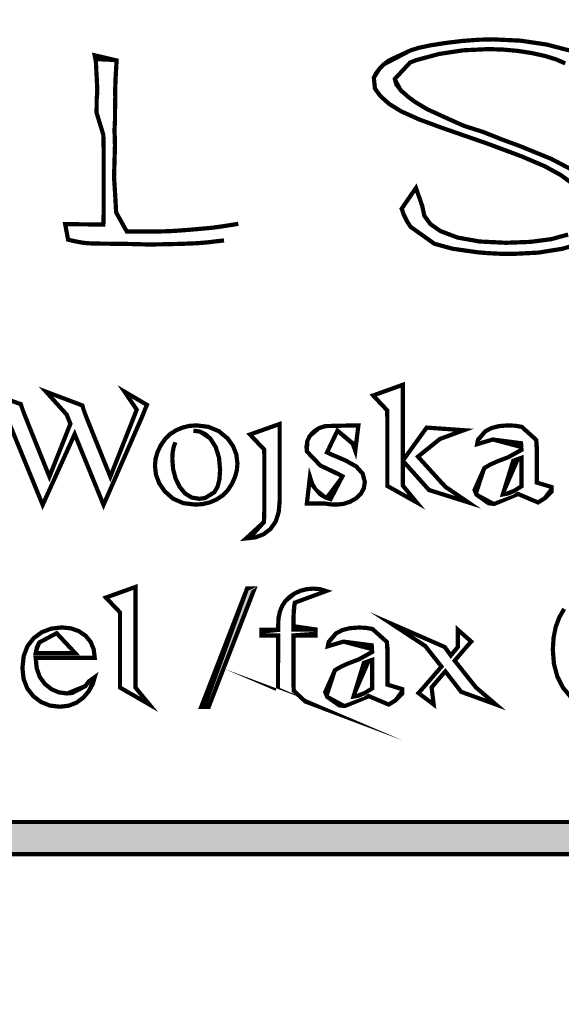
# Model space of a CAD drawing. Extents: x 8014 to 6635291, y -5609 to 5765892.
# Tile 125 of 158: x 6601917.553 to 6601918.303, y 5732624.72 to 5732626.082. Entities that reach past the tile are written whole.
import ezdxf

# ---------------------------------------------------------------- set-up
doc = ezdxf.new("R2010")
doc.units = 0
doc.layers.add('a_zieleń', color=80, linetype='CONTINUOUS')
doc.layers.add('OPIS', color=7, linetype='CONTINUOUS', lineweight=0)

msp = doc.modelspace()

# ---------------------------------------------------------------- hatches: boundary and pattern name
at = {"layer": 'a_zieleń', "transparency": 33554687}
h = msp.add_hatch(dxfattribs=at)
h.set_pattern_fill('ANSI31', color=256, scale=2, angle=0.5415578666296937)
h.set_pattern_definition([(45.5415578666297, (6600987.53512271, 5732094.771343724), (-0.1784396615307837, 0.1750979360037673), [])])
edge = h.paths.add_edge_path()
edge.add_line((6601184.522925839, 5731785.715408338), (6601184.766921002, 5731785.473322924))
edge.add_line((6601184.766921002, 5731785.473322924), (6601208.79, 5731802.27))
edge.add_line((6601208.79, 5731802.27), (6601211.05, 5731814.48))
edge.add_line((6601211.05, 5731814.48), (6601142.150843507, 5731813.822858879))
edge.add_arc((6601143.69840858, 5731819.101553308), 5.500870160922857, 253.6603434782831, 270.5475106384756)
edge.add_line((6601143.750973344, 5731813.6009343), (6601191.033618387, 5731814.053326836))
edge.add_arc((6601191.121506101, 5731812.113382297), 1.941934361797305, 359.83740764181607, 92.59396805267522, ccw=False)
edge.add_line((6601193.063432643, 5731812.107871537), (6601193.07399525, 5731811.003901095))
edge.add_line((6601193.07399525, 5731811.003901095), (6601197.383252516, 5731811.044963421))
edge.add_line((6601197.383252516, 5731811.044963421), (6601197.425292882, 5731806.620725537))
edge.add_line((6601197.425292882, 5731806.620725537), (6601199.73158594, 5731806.642472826))
edge.add_line((6601199.73158594, 5731806.642472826), (6601199.802988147, 5731799.171269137))
edge.add_line((6601199.802988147, 5731799.171269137), (6601197.516155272, 5731797.164784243))
edge.add_line((6601197.516155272, 5731797.164784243), (6601194.215775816, 5731797.133052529))
edge.add_line((6601194.215775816, 5731797.133052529), (6601194.250820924, 5731793.47024802))
edge.add_arc((6601191.537576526, 5731793.658273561), 2.719751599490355, 281.08944697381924, 356.0357887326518, ccw=False)
edge.add_line((6601192.060696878, 5731790.989304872), (6601185.152182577, 5731786.155675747))
edge.add_arc((71774552.68679601, -87417922.68084788), 113685689.9179969, 124.9790439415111, 124.9790443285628)
h.paths.add_polyline_path([(6601204.905956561, 5731809.178180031), (6601202.576515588, 5731808.578882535), (6601203.741236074, 5731808.878531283)], flags=16)

# ---------------------------------------------------------------- linework, layer by layer
at = {"layer": 'OPIS', "linetype": 'Continuous', "const_width": 0.005853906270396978}
for points in [[(6601918.319922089, 5732625.854032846), (6601918.30167156, 5732625.867512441), (6601918.279500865, 5732625.879663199), (6601918.247772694, 5732625.893177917), (6601918.200685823, 5732625.91077476), (6601918.138263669, 5732625.932440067), (6601918.105454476, 5732625.944518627), (6601918.080772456, 5732625.955664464), (6601918.064205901, 5732625.965873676), (6601918.051914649, 5732625.976931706), (6601918.044525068, 5732625.987162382), (6601918.04205667, 5732625.996571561), (6601918.043022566, 5732626.002019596), (6601918.045904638, 5732626.00795936), (6601918.050685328, 5732626.014386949), (6601918.056798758, 5732626.020570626), (6601918.063690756, 5732626.025909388), (6601918.071380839, 5732626.030405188), (6601918.074945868, 5732626.032069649), (6601918.080001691, 5732626.034237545), (6601918.086567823, 5732626.036879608), (6601918.088353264, 5732626.037611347), (6601918.090665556, 5732626.038592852), (6601918.093520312, 5732626.039814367), (6601918.105077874, 5732626.043484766), (6601918.121589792, 5732626.047002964), (6601918.143071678, 5732626.0503553), (6601918.166202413, 5732626.053071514), (6601918.187791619, 5732626.054691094), (6601918.207817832, 5732626.05522575), (6601918.245995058, 5732626.053424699), (6601918.282373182, 5732626.048019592), (6601918.316991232, 5732626.039008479)], [(6601918.307980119, 5732626.021991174), (6601918.294984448, 5732626.027579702), (6601918.279526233, 5732626.032335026), (6601918.261640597, 5732626.036272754), (6601918.242201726, 5732626.039236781), (6601918.222239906, 5732626.041057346), (6601918.201788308, 5732626.041750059), (6601918.166582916, 5732626.040058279), (6601918.133198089, 5732626.034969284), (6601918.101610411, 5732626.026471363), (6601918.093143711, 5732626.023117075), (6601918.085929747, 5732626.019232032), (6601918.080007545, 5732626.014855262), (6601918.07560931, 5732626.010189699), (6601918.072953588, 5732626.005401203), (6601918.072063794, 5732626.000505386), (6601918.074177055, 5732625.992809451), (6601918.080514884, 5732625.98440129), (6601918.091077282, 5732625.975282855), (6601918.099955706, 5732625.968714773), (6601918.106882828, 5732625.963926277), (6601918.111843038, 5732625.960872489), (6601918.117546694, 5732625.958113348), (6601918.126577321, 5732625.954109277), (6601918.13895443, 5732625.948856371), (6601918.140019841, 5732625.948386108), (6601918.142308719, 5732625.947217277), (6601918.145823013, 5732625.945322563), (6601918.153124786, 5732625.941695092), (6601918.158545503, 5732625.939094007), (6601918.16207736, 5732625.93750955), (6601918.167421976, 5732625.93566752), (6601918.178267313, 5732625.932151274), (6601918.194613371, 5732625.926970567), (6601918.202881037, 5732625.923635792), (6601918.209521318, 5732625.92096641), (6601918.214532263, 5732625.918964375), (6601918.220153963, 5732625.916753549), (6601918.230134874, 5732625.913049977), (6601918.244463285, 5732625.907818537), (6601918.288414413, 5732625.889911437), (6601918.323610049, 5732625.871409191)], [(6601918.335091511, 5732625.774484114), (6601918.304214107, 5732625.765474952), (6601918.270679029, 5732625.760069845), (6601918.234460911, 5732625.758266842), (6601918.217638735, 5732625.75853222), (6601918.201528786, 5732625.759316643), (6601918.18613106, 5732625.760602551), (6601918.152078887, 5732625.765439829), (6601918.126881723, 5732625.772349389), (6601918.110545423, 5732625.781360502), (6601918.108555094, 5732625.782888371), (6601918.106529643, 5732625.784390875), (6601918.104437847, 5732625.785830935), (6601918.098913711, 5732625.790211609), (6601918.093933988, 5732625.795751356), (6601918.089481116, 5732625.802448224), (6601918.084513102, 5732625.812323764), (6601918.081531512, 5732625.820868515), (6601918.080538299, 5732625.828076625), (6601918.080790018, 5732625.830880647), (6601918.081533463, 5732625.834098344), (6601918.082758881, 5732625.837747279), (6601918.08428675, 5732625.841167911), (6601918.085853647, 5732625.843804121), (6601918.087490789, 5732625.845622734), (6601918.090815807, 5732625.847800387), (6601918.095432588, 5732625.849119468), (6601918.101304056, 5732625.849562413), (6601918.109142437, 5732625.848937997), (6601918.113856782, 5732625.847051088), (6601918.115431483, 5732625.843886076), (6601918.115129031, 5732625.842219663), (6601918.114233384, 5732625.839616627), (6601918.1127582, 5732625.836080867), (6601918.111288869, 5732625.831803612), (6601918.110393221, 5732625.827899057), (6601918.110092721, 5732625.824334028), (6601918.112867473, 5732625.811121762), (6601918.121207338, 5732625.799646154), (6601918.135127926, 5732625.789903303), (6601918.159035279, 5732625.780894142), (6601918.18923168, 5732625.775487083), (6601918.225756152, 5732625.773686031), (6601918.25998004, 5732625.774952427), (6601918.28872467, 5732625.778755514), (6601918.311951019, 5732625.785093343)], [(6601917.506049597, 5732625.567607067), (6601917.570910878, 5732625.567607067), (6601917.570910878, 5732625.563405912), (6601917.567821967, 5732625.563405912), (6601917.563603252, 5732625.563109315), (6601917.56010847, 5732625.562213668), (6601917.557327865, 5732625.560709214), (6601917.555333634, 5732625.558769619), (6601917.554123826, 5732625.556582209), (6601917.553717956, 5732625.554156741), (6601917.554350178, 5732625.550382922), (6601917.556244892, 5732625.544314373), (6601917.559402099, 5732625.535964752), (6601917.593879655, 5732625.450068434), (6601917.622942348, 5732625.523095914), (6601917.617779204, 5732625.535964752), (6601917.613677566, 5732625.54625787), (6601917.611794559, 5732625.549879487), (6601917.609767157, 5732625.553192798), (6601917.607593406, 5732625.556199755), (6601917.60636994, 5732625.557550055), (6601917.604992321, 5732625.558755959), (6601917.603444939, 5732625.559825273), (6601917.601290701, 5732625.561044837), (6601917.599142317, 5732625.562018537), (6601917.597015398, 5732625.562752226), (6601917.595036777, 5732625.563109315), (6601917.592455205, 5732625.563329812), (6601917.589247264, 5732625.563405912), (6601917.589247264, 5732625.567607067), (6601917.657458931, 5732625.567607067), (6601917.657458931, 5732625.563405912), (6601917.652787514, 5732625.563405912), (6601917.648408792, 5732625.563109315), (6601917.644884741, 5732625.562213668), (6601917.642209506, 5732625.560709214), (6601917.640338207, 5732625.558689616), (6601917.639222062, 5732625.55625244), (6601917.638853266, 5732625.553387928), (6601917.639499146, 5732625.548581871), (6601917.641438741, 5732625.541875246), (6601917.644675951, 5732625.533268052), (6601917.678224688, 5732625.450068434), (6601917.71155683, 5732625.534390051), (6601917.714719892, 5732625.542782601), (6601917.716618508, 5732625.549247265), (6601917.71725073, 5732625.553809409), (6601917.717043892, 5732625.55550509), (6601917.716425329, 5732625.55712272), (6601917.715398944, 5732625.5586662), (6601917.714025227, 5732625.560024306), (6601917.712456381, 5732625.561081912), (6601917.710674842, 5732625.561823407), (6601917.707078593, 5732625.562715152), (6601917.702813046, 5732625.563236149), (6601917.69788991, 5732625.563405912), (6601917.69788991, 5732625.567607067), (6601917.750184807, 5732625.567607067), (6601917.750184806, 5732625.563405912), (6601917.74591926, 5732625.563173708), (6601917.74221764, 5732625.562469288), (6601917.739076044, 5732625.561284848), (6601917.736287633, 5732625.559423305), (6601917.733577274, 5732625.556753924), (6601917.73096253, 5732625.553272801), (6601917.728905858, 5732625.549405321), (6601917.726183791, 5732625.543112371), (6601917.722804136, 5732625.534390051), (6601917.673998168, 5732625.410995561), (6601917.668836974, 5732625.410995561), (6601917.628887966, 5732625.508876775), (6601917.589247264, 5732625.410995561), (6601917.584577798, 5732625.410995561), (6601917.532552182, 5732625.538122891)], [(6601918.316870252, 5732625.143569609), (6601918.304822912, 5732625.157948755), (6601918.297002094, 5732625.173465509), (6601918.29232092, 5732625.190960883), (6601918.290763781, 5732625.210434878), (6601918.2917648, 5732625.227081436), (6601918.294771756, 5732625.242112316), (6601918.29979831, 5732625.255521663), (6601918.306487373, 5732625.267057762)]]:
    msp.add_lwpolyline(points, dxfattribs=at)
for points in [[(6601917.859118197, 5732625.800112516), (6601917.864464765, 5732625.799376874), (6601917.867674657, 5732625.797158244), (6601917.868745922, 5732625.793437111), (6601917.86805516, 5732625.790613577), (6601917.865975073, 5732625.786830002), (6601917.862484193, 5732625.782098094), (6601917.861211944, 5732625.780650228), (6601917.860142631, 5732625.77964921), (6601917.859280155, 5732625.77909309), (6601917.858033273, 5732625.778804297), (6601917.855970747, 5732625.778620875), (6601917.853096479, 5732625.778556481), (6601917.848341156, 5732625.777937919), (6601917.844161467, 5732625.777557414), (6601917.840574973, 5732625.777426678), (6601917.835636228, 5732625.776979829), (6601917.826476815, 5732625.775930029), (6601917.813094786, 5732625.774292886), (6601917.798477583, 5732625.773106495), (6601917.776466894, 5732625.772203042), (6601917.747049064, 5732625.771549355), (6601917.731624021, 5732625.771350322), (6601917.692305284, 5732625.772347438), (6601917.670694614, 5732625.772437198), (6601917.655173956, 5732625.772706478), (6601917.645727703, 5732625.773155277), (6601917.638576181, 5732625.774045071), (6601917.62992801, 5732625.7756627), (6601917.619769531, 5732625.778017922), (6601917.60984716, 5732625.781428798), (6601917.603893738, 5732625.785651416), (6601917.601907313, 5732625.790701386), (6601917.602598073, 5732625.792832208), (6601917.604678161, 5732625.7950684), (6601917.608169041, 5732625.79737679), (6601917.610510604, 5732625.798151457), (6601917.615720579, 5732625.799517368), (6601917.623818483, 5732625.801449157), (6601917.62814452, 5732625.801404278), (6601917.631196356, 5732625.801269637), (6601917.632975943, 5732625.80104914), (6601917.634613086, 5732625.800512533), (6601917.637077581, 5732625.799425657), (6601917.64038894, 5732625.797776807), (6601917.642582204, 5732625.796890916), (6601917.646436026, 5732625.795839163), (6601917.651989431, 5732625.79463521), (6601917.657689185, 5732625.793526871), (6601917.661944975, 5732625.792859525), (6601917.664741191, 5732625.792637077), (6601917.666446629, 5732625.792951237), (6601917.667611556, 5732625.793903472), (6601917.668251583, 5732625.79550354), (6601917.668587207, 5732625.798931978), (6601917.668836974, 5732625.805470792), (6601917.669012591, 5732625.815123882), (6601917.669012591, 5732625.888258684), (6601917.669012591, 5732625.902349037), (6601917.668559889, 5732625.923036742), (6601917.668329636, 5732625.932047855), (6601917.668355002, 5732625.936188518), (6601917.668431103, 5732625.93917401), (6601917.668559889, 5732625.941051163), (6601917.668688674, 5732625.941991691), (6601917.668764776, 5732625.942694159), (6601917.668790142, 5732625.943187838), (6601917.668335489, 5732625.944772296), (6601917.666979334, 5732625.946073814), (6601917.664741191, 5732625.947119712), (6601917.661252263, 5732625.949566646), (6601917.659176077, 5732625.953802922), (6601917.658489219, 5732625.959803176), (6601917.658588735, 5732625.963249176), (6601917.658889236, 5732625.967567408), (6601917.659394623, 5732625.972748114), (6601917.659905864, 5732625.979064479), (6601917.660208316, 5732625.985585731), (6601917.660309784, 5732625.992300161), (6601917.660286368, 5732625.995767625), (6601917.660212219, 5732625.999488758), (6601917.660085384, 5732626.00344795), (6601917.659831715, 5732626.008691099), (6601917.659681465, 5732626.012279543), (6601917.659632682, 5732626.01419377), (6601917.659203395, 5732626.019038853), (6601917.658227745, 5732626.024510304), (6601917.65672134, 5732626.030604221), (6601917.656594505, 5732626.031382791), (6601917.656522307, 5732626.032233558), (6601917.656498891, 5732626.033138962), (6601917.657566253, 5732626.040639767), (6601917.660772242, 5732626.045127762), (6601917.666116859, 5732626.04662246), (6601917.667469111, 5732626.046446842), (6601917.669398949, 5732626.045929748), (6601917.671923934, 5732626.045084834), (6601917.676300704, 5732626.044353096), (6601917.680136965, 5732626.042969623), (6601917.683448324, 5732626.040951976), (6601917.68599087, 5732626.038456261), (6601917.687516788, 5732626.035654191), (6601917.688026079, 5732626.032539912), (6601917.687899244, 5732626.031203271), (6601917.687516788, 5732626.029052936), (6601917.686882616, 5732626.026071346), (6601917.685512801, 5732626.001467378), (6601917.684921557, 5732625.984666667), (6601917.685130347, 5732625.975682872), (6601917.684669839, 5732625.954126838), (6601917.684669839, 5732625.943187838), (6601917.683984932, 5732625.928705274), (6601917.684439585, 5732625.919165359), (6601917.684439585, 5732625.912688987), (6601917.684669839, 5732625.908216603), (6601917.683372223, 5732625.864443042), (6601917.684718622, 5732625.843735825), (6601917.685538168, 5732625.829120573), (6601917.685813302, 5732625.820601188), (6601917.686275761, 5732625.815722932), (6601917.686277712, 5732625.809254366), (6601917.686295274, 5732625.80518395), (6601917.686344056, 5732625.803515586), (6601917.686632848, 5732625.802559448), (6601917.68733922, 5732625.800641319), (6601917.688488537, 5732625.797776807), (6601917.689380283, 5732625.794547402), (6601917.690830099, 5732625.792194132), (6601917.692843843, 5732625.790701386), (6601917.696024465, 5732625.789860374), (6601917.700984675, 5732625.789347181), (6601917.707724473, 5732625.789173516), (6601917.730505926, 5732625.789237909), (6601917.747854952, 5732625.789433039), (6601917.759794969, 5732625.789764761), (6601917.77127448, 5732625.79043796), (6601917.787232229, 5732625.791655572), (6601917.807670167, 5732625.793437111), (6601917.819272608, 5732625.794527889), (6601917.831948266, 5732625.796215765), (6601917.845691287, 5732625.798506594), (6601917.850953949, 5732625.799398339), (6601917.855438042, 5732625.799932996)], [(6601917.901578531, 5732625.575158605), (6601917.905096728, 5732625.574785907), (6601917.908240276, 5732625.573660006), (6601917.911020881, 5732625.571771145), (6601917.913180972, 5732625.569341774), (6601917.91446688, 5732625.56659434), (6601917.914892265, 5732625.56352104), (6601917.91446688, 5732625.560516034), (6601917.913180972, 5732625.557809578), (6601917.911020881, 5732625.555391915), (6601917.908240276, 5732625.553518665), (6601917.905096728, 5732625.552381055), (6601917.901578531, 5732625.551996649), (6601917.898142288, 5732625.552381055), (6601917.895045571, 5732625.553518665), (6601917.892284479, 5732625.555391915), (6601917.890138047, 5732625.557809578), (6601917.888836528, 5732625.560516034), (6601917.888395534, 5732625.56352104), (6601917.888836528, 5732625.56659434), (6601917.890138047, 5732625.569341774), (6601917.892284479, 5732625.571771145), (6601917.895045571, 5732625.573660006), (6601917.898142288, 5732625.574785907)], [(6601918.083049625, 5732625.575043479), (6601918.083049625, 5732625.472071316), (6601918.11316407, 5732625.496123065), (6601918.118664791, 5732625.500618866), (6601918.122368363, 5732625.503854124), (6601918.124272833, 5732625.505834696), (6601918.124856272, 5732625.506745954), (6601918.125189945, 5732625.50763965), (6601918.125295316, 5732625.508531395), (6601918.125057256, 5732625.509987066), (6601918.124348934, 5732625.511288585), (6601918.12317425, 5732625.512463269), (6601918.121453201, 5732625.513386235), (6601918.119105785, 5732625.514000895), (6601918.116122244, 5732625.51430725), (6601918.116122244, 5732625.51793472), (6601918.167525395, 5732625.51793472), (6601918.167525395, 5732625.51430725), (6601918.160873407, 5732625.513895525), (6601918.155013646, 5732625.512962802), (6601918.149940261, 5732625.511495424), (6601918.145075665, 5732625.509309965), (6601918.139914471, 5732625.506217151), (6601918.134460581, 5732625.502209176), (6601918.104129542, 5732625.477739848), (6601918.134460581, 5732625.444214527), (6601918.141998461, 5732625.43606589), (6601918.147686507, 5732625.430186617), (6601918.151522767, 5732625.426561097), (6601918.155491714, 5732625.423456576), (6601918.159107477, 5732625.421165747), (6601918.162370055, 5732625.419700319), (6601918.165060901, 5732625.419060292), (6601918.168811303, 5732625.418675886), (6601918.17361736, 5732625.418549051), (6601918.17361736, 5732625.414500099), (6601918.116122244, 5732625.414500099), (6601918.116122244, 5732625.418549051), (6601918.119060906, 5732625.418750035), (6601918.121277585, 5732625.419191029), (6601918.122782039, 5732625.419854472), (6601918.123765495, 5732625.420759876), (6601918.124348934, 5732625.421870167), (6601918.124542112, 5732625.423210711), (6601918.123970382, 5732625.425288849), (6601918.122251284, 5732625.428065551), (6601918.119378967, 5732625.431531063), (6601918.083049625, 5732625.472071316), (6601918.083049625, 5732625.437777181), (6601918.083238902, 5732625.431831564), (6601918.08379112, 5732625.427417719), (6601918.084686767, 5732625.424555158), (6601918.085906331, 5732625.422642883), (6601918.087436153, 5732625.42114038), (6601918.089264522, 5732625.420045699), (6601918.092031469, 5732625.419265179), (6601918.096341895, 5732625.418765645), (6601918.102186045, 5732625.418549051), (6601918.102186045, 5732625.414500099), (6601918.042003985, 5732625.414500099), (6601918.042003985, 5732625.418549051), (6601918.047530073, 5732625.418763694), (6601918.052041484, 5732625.419409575), (6601918.055540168, 5732625.420476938), (6601918.057214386, 5732625.421464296), (6601918.05859981, 5732625.422744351), (6601918.059680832, 5732625.424324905), (6601918.060754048, 5732625.427406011), (6601918.061405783, 5732625.431702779), (6601918.061624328, 5732625.437201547), (6601918.061624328, 5732625.53134797), (6601918.06152286, 5732625.541777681), (6601918.061228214, 5732625.549098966), (6601918.060748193, 5732625.553311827), (6601918.060000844, 5732625.555700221), (6601918.058997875, 5732625.557550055), (6601918.057752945, 5732625.558857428), (6601918.056230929, 5732625.559694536), (6601918.054422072, 5732625.560196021), (6601918.052328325, 5732625.560363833), (6601918.05022287, 5732625.560155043), (6601918.047522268, 5732625.559518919), (6601918.044216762, 5732625.558433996), (6601918.042003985, 5732625.562406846), (6601918.077150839, 5732625.575043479)], [(6601917.797222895, 5732625.5209768), (6601917.813947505, 5732625.518988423), (6601917.828328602, 5732625.513036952), (6601917.840381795, 5732625.503137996), (6601917.848058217, 5732625.492460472), (6601917.852657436, 5732625.480793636), (6601917.854187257, 5732625.468145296), (6601917.853336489, 5732625.45882978), (6601917.85079004, 5732625.449455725), (6601917.846557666, 5732625.440013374), (6601917.840842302, 5732625.431304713), (6601917.833842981, 5732625.424147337), (6601917.825571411, 5732625.418549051), (6601917.816326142, 5732625.414539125), (6601917.806405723, 5732625.412139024), (6601917.795810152, 5732625.411342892), (6601917.779183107, 5732625.413409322), (6601917.765018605, 5732625.41961251), (6601917.753302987, 5732625.429956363), (6601917.745915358, 5732625.440858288), (6601917.741472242, 5732625.452601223), (6601917.739989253, 5732625.465171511), (6601917.740886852, 5732625.474658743), (6601917.743575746, 5732625.484079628), (6601917.748055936, 5732625.493457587), (6601917.754007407, 5732625.502012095), (6601917.761098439, 5732625.508939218), (6601917.769313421, 5732625.514231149), (6601917.778260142, 5732625.517983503), (6601917.78756395, 5732625.520229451)], [(6601917.793205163, 5732625.513616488), (6601917.788650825, 5732625.513230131), (6601917.784069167, 5732625.512055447), (6601917.779454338, 5732625.510074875), (6601917.775149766, 5732625.50709914), (6601917.77142473, 5732625.502944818), (6601917.768298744, 5732625.49758264), (6601917.765916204, 5732625.491084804), (6601917.764491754, 5732625.483455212), (6601917.764019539, 5732625.474697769), (6601917.765163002, 5732625.460320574), (6601917.768589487, 5732625.447334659), (6601917.774291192, 5732625.435734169), (6601917.781860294, 5732625.426639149), (6601917.790887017, 5732625.421177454), (6601917.801363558, 5732625.419354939), (6601917.809215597, 5732625.420355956), (6601917.816107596, 5732625.423362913), (6601917.822043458, 5732625.428373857), (6601917.826558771, 5732625.435851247), (6601917.829259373, 5732625.446199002), (6601917.830156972, 5732625.459432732), (6601917.828654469, 5732625.476506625), (6601917.824133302, 5732625.490956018), (6601917.816581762, 5732625.502784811), (6601917.809921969, 5732625.508812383), (6601917.802128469, 5732625.512418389)], [(6601917.912687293, 5732625.5209768), (6601917.912687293, 5732625.416888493), (6601917.911251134, 5732625.400718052), (6601917.90694266, 5732625.387576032), (6601917.899765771, 5732625.377462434), (6601917.89030781, 5732625.370308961), (6601917.879111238, 5732625.36602195), (6601917.86617996, 5732625.364595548), (6601917.859036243, 5732625.365007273), (6601917.853227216, 5732625.366248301), (6601917.848762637, 5732625.368328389), (6601917.845601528, 5732625.37083191), (6601917.84370291, 5732625.373397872), (6601917.843070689, 5732625.37600286), (6601917.843423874, 5732625.378506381), (6601917.844483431, 5732625.380769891), (6601917.846251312, 5732625.382787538), (6601917.84848165, 5732625.384352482), (6601917.850948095, 5732625.385287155), (6601917.853648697, 5732625.385599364), (6601917.855916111, 5732625.385433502), (6601917.858210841, 5732625.384941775), (6601917.860532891, 5732625.384131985), (6601917.862441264, 5732625.383142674), (6601917.86525114, 5732625.381244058), (6601917.86895276, 5732625.37843028), (6601917.872923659, 5732625.375704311), (6601917.876439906, 5732625.374076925), (6601917.879491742, 5732625.373538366), (6601917.881550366, 5732625.373768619), (6601917.883575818, 5732625.374461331), (6601917.885577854, 5732625.375620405), (6601917.88738671, 5732625.377314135), (6601917.888854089, 5732625.379634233), (6601917.889985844, 5732625.382586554), (6601917.890760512, 5732625.387138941), (6601917.891232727, 5732625.394241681), (6601917.891392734, 5732625.403906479), (6601917.891392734, 5732625.477509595), (6601917.891261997, 5732625.487517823), (6601917.890867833, 5732625.494811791), (6601917.890210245, 5732625.49939735), (6601917.889503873, 5732625.501633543), (6601917.888553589, 5732625.50333898), (6601917.887382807, 5732625.50452147), (6601917.885942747, 5732625.505321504), (6601917.884182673, 5732625.505793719), (6601917.88209673, 5732625.505949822), (6601917.879507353, 5732625.505758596), (6601917.876584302, 5732625.505190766), (6601917.873323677, 5732625.50425219), (6601917.871510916, 5732625.508338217), (6601917.907133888, 5732625.5209768)], [(6601918.021591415, 5732625.5209768), (6601918.021591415, 5732625.485751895), (6601918.017320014, 5732625.485751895), (6601918.01374718, 5732625.495633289), (6601918.009555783, 5732625.503159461), (6601918.004751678, 5732625.508338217), (6601917.99913583, 5732625.511647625), (6601917.992612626, 5732625.513641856), (6601917.985178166, 5732625.51430725), (6601917.979533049, 5732625.513844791), (6601917.974666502, 5732625.51244961), (6601917.970574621, 5732625.510113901), (6601917.967491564, 5732625.507231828), (6601917.965637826, 5732625.504148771), (6601917.965019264, 5732625.500864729), (6601917.96547782, 5732625.496854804), (6601917.966847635, 5732625.493240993), (6601917.969128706, 5732625.490031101), (6601917.97273081, 5732625.486885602), (6601917.978165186, 5732625.483609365), (6601917.98543964, 5732625.480206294), (6601918.004267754, 5732625.472186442), (6601918.018847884, 5732625.463953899), (6601918.027589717, 5732625.454127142), (6601918.030503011, 5732625.442708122), (6601918.029146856, 5732625.433919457), (6601918.025078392, 5732625.426346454), (6601918.01828786, 5732625.419969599), (6601918.009840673, 5732625.415183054), (6601918.000735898, 5732625.412302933), (6601917.990993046, 5732625.411342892), (6601917.983392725, 5732625.41171559), (6601917.975125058, 5732625.412841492), (6601917.966172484, 5732625.414730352), (6601917.96351481, 5732625.415345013), (6601917.961188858, 5732625.415723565), (6601917.959204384, 5732625.415852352), (6601917.957366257, 5732625.415528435), (6601917.955813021, 5732625.414552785), (6601917.954532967, 5732625.412917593), (6601917.950300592, 5732625.412917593), (6601917.950300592, 5732625.44983818), (6601917.954532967, 5732625.44983818), (6601917.957688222, 5732625.440179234), (6601917.962306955, 5732625.432239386), (6601917.968377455, 5732625.426022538), (6601917.975445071, 5732625.421563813), (6601917.983061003, 5732625.41889248), (6601917.991215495, 5732625.418002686), (6601917.99679817, 5732625.418506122), (6601918.001649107, 5732625.420020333), (6601918.005766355, 5732625.422551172), (6601918.008884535, 5732625.42583131), (6601918.010748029, 5732625.42950171), (6601918.011366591, 5732625.433574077), (6601918.01067388, 5732625.438495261), (6601918.008587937, 5732625.442860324), (6601918.005097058, 5732625.446680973), (6601917.999565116, 5732625.450532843), (6601917.991233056, 5732625.455013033), (6601917.980106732, 5732625.460125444), (6601917.969064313, 5732625.465354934), (6601917.960896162, 5732625.470240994), (6601917.955592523, 5732625.474773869), (6601917.952359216, 5732625.47945114), (6601917.95041767, 5732625.484864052), (6601917.949769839, 5732625.491030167), (6601917.950884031, 5732625.499085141), (6601917.95422271, 5732625.506205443), (6601917.959772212, 5732625.512379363), (6601917.967091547, 5732625.517144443), (6601917.975724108, 5732625.52001676), (6601917.985662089, 5732625.5209768), (6601917.990657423, 5732625.520682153), (6601917.996300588, 5732625.51980797), (6601918.002585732, 5732625.518356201), (6601918.006501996, 5732625.517421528), (6601918.009423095, 5732625.516851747), (6601918.011366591, 5732625.516658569), (6601918.012662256, 5732625.516748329), (6601918.013745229, 5732625.51701956), (6601918.01463112, 5732625.517472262), (6601918.015433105, 5732625.518217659), (6601918.016334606, 5732625.519380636), (6601918.017320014, 5732625.5209768)], [(6601918.247382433, 5732625.429409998), (6601918.236753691, 5732625.422361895), (6601918.2291241, 5732625.417620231), (6601918.224489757, 5732625.41519086), (6601918.219765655, 5732625.413612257), (6601918.21482886, 5732625.412660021), (6601918.209685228, 5732625.412340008), (6601918.201965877, 5732625.413161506), (6601918.195216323, 5732625.415618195), (6601918.18944242, 5732625.419700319), (6601918.185032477, 5732625.425109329), (6601918.182388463, 5732625.431544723), (6601918.181506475, 5732625.439006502), (6601918.181935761, 5732625.443828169), (6601918.183225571, 5732625.44819128), (6601918.185385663, 5732625.452111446), (6601918.189781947, 5732625.457108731), (6601918.19591489, 5732625.461924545), (6601918.203776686, 5732625.46656279), (6601918.214442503, 5732625.471394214), (6601918.228979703, 5732625.476875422), (6601918.247382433, 5732625.483018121), (6601918.247382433, 5732625.487104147), (6601918.246761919, 5732625.496324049), (6601918.244896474, 5732625.503405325), (6601918.241782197, 5732625.508338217), (6601918.237458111, 5732625.51152079), (6601918.232004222, 5732625.513436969), (6601918.225426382, 5732625.514076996), (6601918.220370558, 5732625.513653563), (6601918.216060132, 5732625.512373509), (6601918.21250486, 5732625.510229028), (6601918.209784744, 5732625.507551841), (6601918.208153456, 5732625.504622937), (6601918.207610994, 5732625.501440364), (6601918.207872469, 5732625.494887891), (6601918.207534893, 5732625.491687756), (6601918.206520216, 5732625.489018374), (6601918.204830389, 5732625.486873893), (6601918.202594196, 5732625.485303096), (6601918.199948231, 5732625.48436647), (6601918.196894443, 5732625.484054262), (6601918.193877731, 5732625.484378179), (6601918.191264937, 5732625.485353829), (6601918.189042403, 5732625.48698902), (6601918.187356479, 5732625.489188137), (6601918.18633985, 5732625.491855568), (6601918.186000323, 5732625.495003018), (6601918.187266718, 5732625.501297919), (6601918.191062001, 5732625.507243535), (6601918.197378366, 5732625.512847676), (6601918.205975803, 5732625.517353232), (6601918.21661235, 5732625.520067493), (6601918.229297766, 5732625.5209768), (6601918.239161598, 5732625.520461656), (6601918.247772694, 5732625.518920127), (6601918.25514081, 5732625.516352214), (6601918.259769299, 5732625.513565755), (6601918.263513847, 5732625.509907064), (6601918.266380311, 5732625.505374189), (6601918.267666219, 5732625.501013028), (6601918.268427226, 5732625.494400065), (6601918.268676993, 5732625.485521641), (6601918.268676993, 5732625.450413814), (6601918.268749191, 5732625.44182028), (6601918.268969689, 5732625.435771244), (6601918.269338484, 5732625.432268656), (6601918.269863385, 5732625.430305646), (6601918.270565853, 5732625.428820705), (6601918.271449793, 5732625.427835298), (6601918.27250935, 5732625.427189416), (6601918.273658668, 5732625.42680501), (6601918.27489189, 5732625.426676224), (6601918.27621097, 5732625.426765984), (6601918.277420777, 5732625.427037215), (6601918.27850375, 5732625.427489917), (6601918.280872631, 5732625.42905291), (6601918.284353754, 5732625.431806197), (6601918.288951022, 5732625.435734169), (6601918.288951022, 5732625.429409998), (6601918.27947745, 5732625.419998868), (6601918.270261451, 5732625.414343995), (6601918.261310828, 5732625.412455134), (6601918.257400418, 5732625.41288247), (6601918.254048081, 5732625.414166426), (6601918.251253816, 5732625.416312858), (6601918.249152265, 5732625.419470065), (6601918.247864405, 5732625.423840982)], [(6601918.247382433, 5732625.436731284), (6601918.247382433, 5732625.476157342), (6601918.23591268, 5732625.472059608), (6601918.227525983, 5732625.468861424), (6601918.222206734, 5732625.46656279), (6601918.216028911, 5732625.463198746), (6601918.211166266, 5732625.45972933), (6601918.207610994, 5732625.456160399), (6601918.205152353, 5732625.452429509), (6601918.203686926, 5732625.448478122), (6601918.203201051, 5732625.444290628), (6601918.203817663, 5732625.439189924), (6601918.205669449, 5732625.434690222), (6601918.208756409, 5732625.430801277), (6601918.212649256, 5732625.427835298), (6601918.216912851, 5732625.426045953), (6601918.221539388, 5732625.425446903), (6601918.228790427, 5732625.426703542), (6601918.237401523, 5732625.430467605)], [(6601917.713078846, 5732625.295332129), (6601917.713078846, 5732625.158141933), (6601917.713268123, 5732625.152395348), (6601917.713820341, 5732625.148106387), (6601917.714715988, 5732625.145265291), (6601917.715978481, 5732625.14334521), (6601917.717642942, 5732625.141747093), (6601917.719701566, 5732625.140488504), (6601917.722581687, 5732625.139581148), (6601917.726747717, 5732625.139025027), (6601917.732215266, 5732625.138835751), (6601917.732215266, 5732625.134786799), (6601917.674244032, 5732625.134786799), (6601917.674244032, 5732625.138835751), (6601917.679091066, 5732625.139001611), (6601917.682780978, 5732625.139501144), (6601917.685307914, 5732625.14033435), (6601917.687157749, 5732625.141516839), (6601917.688722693, 5732625.143134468), (6601917.689985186, 5732625.145189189), (6601917.690906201, 5732625.148118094), (6601917.691464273, 5732625.152436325), (6601917.69165355, 5732625.158141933), (6601917.69165355, 5732625.252095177), (6601917.691552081, 5732625.262269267), (6601917.691257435, 5732625.269438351), (6601917.690777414, 5732625.273598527), (6601917.690041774, 5732625.275984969), (6601917.689070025, 5732625.277813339), (6601917.687866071, 5732625.279068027), (6601917.686392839, 5732625.279895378), (6601917.684693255, 5732625.280379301), (6601917.682749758, 5732625.280535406), (6601917.680306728, 5732625.280340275), (6601917.677475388, 5732625.279743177), (6601917.674244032, 5732625.278722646), (6601917.672039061, 5732625.282693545), (6601917.707308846, 5732625.295332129)], [(6601917.877932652, 5732625.295332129), (6601917.814491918, 5732625.131629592), (6601917.804175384, 5732625.131629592), (6601917.867584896, 5732625.295332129)], [(6601917.931771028, 5732625.230086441), (6601917.931771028, 5732625.162112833), (6601917.93217885, 5732625.153655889), (6601917.933392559, 5732625.147558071), (6601917.935388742, 5732625.143805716), (6601917.938947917, 5732625.141042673), (6601917.943199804, 5732625.139386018), (6601917.948171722, 5732625.138835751), (6601917.958927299, 5732625.138835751), (6601917.958927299, 5732625.134786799), (6601917.888251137, 5732625.134786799), (6601917.888251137, 5732625.138835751), (6601917.893543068, 5732625.138835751), (6601917.896893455, 5732625.139091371), (6601917.900044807, 5732625.139850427), (6601917.902985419, 5732625.141109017), (6601917.905522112, 5732625.142787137), (6601917.907483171, 5732625.144820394), (6601917.908847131, 5732625.147195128), (6601917.909756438, 5732625.150572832), (6601917.910296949, 5732625.155544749), (6601917.910474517, 5732625.162112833), (6601917.910474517, 5732625.230086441), (6601917.887458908, 5732625.230086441), (6601917.887458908, 5732625.238221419), (6601917.910474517, 5732625.238221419), (6601917.910474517, 5732625.24496707), (6601917.911106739, 5732625.254764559), (6601917.913003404, 5732625.263502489), (6601917.916160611, 5732625.271171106), (6601917.920617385, 5732625.277875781), (6601917.926406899, 5732625.283653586), (6601917.933536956, 5732625.288510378), (6601917.941654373, 5732625.29217102), (6601917.950405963, 5732625.294368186), (6601917.959819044, 5732625.295101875), (6601917.968617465, 5732625.294253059), (6601917.976939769, 5732625.291698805), (6601917.984770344, 5732625.287435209), (6601917.988918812, 5732625.283901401), (6601917.991398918, 5732625.280096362), (6601917.992222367, 5732625.276025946), (6601917.991851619, 5732625.273803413), (6601917.990735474, 5732625.271682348), (6601917.988866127, 5732625.269664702), (6601917.986573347, 5732625.267996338), (6601917.984171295, 5732625.26699532), (6601917.981644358, 5732625.266661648), (6601917.97962476, 5732625.266866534), (6601917.977538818, 5732625.267483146), (6601917.975374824, 5732625.268513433), (6601917.973013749, 5732625.270228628), (6601917.970324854, 5732625.272905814), (6601917.967308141, 5732625.27652548), (6601917.964211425, 5732625.280191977), (6601917.961280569, 5732625.282958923), (6601917.958535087, 5732625.284853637), (6601917.955756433, 5732625.286034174), (6601917.952790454, 5732625.286740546), (6601917.949631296, 5732625.286972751), (6601917.945865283, 5732625.286664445), (6601917.942501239, 5732625.285735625), (6601917.939529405, 5732625.284192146), (6601917.937045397, 5732625.282028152), (6601917.935062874, 5732625.279167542), (6601917.933583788, 5732625.27564154), (6601917.932580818, 5732625.269717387), (6601917.931973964, 5732625.25972672), (6601917.931771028, 5732625.245657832), (6601917.931771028, 5732625.238221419), (6601917.962277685, 5732625.238221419), (6601917.962277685, 5732625.230086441)], [(6601917.574905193, 5732625.199257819), (6601917.5762633, 5732625.184997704), (6601917.58051909, 5732625.172956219), (6601917.587695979, 5732625.1631119), (6601917.596804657, 5732625.155853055), (6601917.606920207, 5732625.151495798), (6601917.618025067, 5732625.15004403), (6601917.625449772, 5732625.150662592), (6601917.632197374, 5732625.152524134), (6601917.638267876, 5732625.155636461), (6601917.643678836, 5732625.160229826), (6601917.648463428, 5732625.166608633), (6601917.652635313, 5732625.174751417), (6601917.656653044, 5732625.172515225), (6601917.653698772, 5732625.16249919), (6601917.648453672, 5732625.153105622), (6601917.640911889, 5732625.144344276), (6601917.631463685, 5732625.137278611), (6601917.620577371, 5732625.133042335), (6601917.608247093, 5732625.131629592), (6601917.594693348, 5732625.133237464), (6601917.582523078, 5732625.138063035), (6601917.571732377, 5732625.146118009), (6601917.563296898, 5732625.156906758), (6601917.558246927, 5732625.169919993), (6601917.556566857, 5732625.185151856), (6601917.558289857, 5732625.201544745), (6601917.563470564, 5732625.215332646), (6601917.572124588, 5732625.226505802), (6601917.583371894, 5732625.234763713), (6601917.596392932, 5732625.239723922), (6601917.61119551, 5732625.241378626), (6601917.623676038, 5732625.240106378), (6601917.634564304, 5732625.236281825), (6601917.643868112, 5732625.229893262), (6601917.650963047, 5732625.221405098), (6601917.655228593, 5732625.211193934), (6601917.656653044, 5732625.199257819)], [(6601918.040682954, 5732625.149698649), (6601918.030054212, 5732625.142648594), (6601918.022424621, 5732625.137908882), (6601918.017788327, 5732625.135479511), (6601918.013060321, 5732625.133898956), (6601918.008121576, 5732625.13294672), (6601918.002977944, 5732625.132628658), (6601917.995262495, 5732625.133448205), (6601917.988516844, 5732625.135904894), (6601917.982742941, 5732625.139988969), (6601917.978331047, 5732625.145396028), (6601917.975683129, 5732625.151831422), (6601917.97479919, 5732625.159293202), (6601917.975228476, 5732625.164114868), (6601917.976520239, 5732625.168479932), (6601917.978686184, 5732625.172400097), (6601917.983082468, 5732625.17739543), (6601917.989213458, 5732625.182213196), (6601917.997077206, 5732625.18684949), (6601918.007743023, 5732625.191680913), (6601918.022278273, 5732625.197164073), (6601918.040682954, 5732625.20330482), (6601918.040682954, 5732625.207392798), (6601918.04006244, 5732625.2166127), (6601918.038196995, 5732625.223693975), (6601918.035082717, 5732625.228626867), (6601918.030758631, 5732625.23180749), (6601918.025304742, 5732625.233723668), (6601918.018726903, 5732625.234365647), (6601918.01367108, 5732625.233940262), (6601918.009358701, 5732625.23266216), (6601918.005805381, 5732625.230515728), (6601918.003083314, 5732625.227840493), (6601918.001448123, 5732625.224911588), (6601918.00090371, 5732625.221727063), (6601918.00117299, 5732625.21517459), (6601918.000833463, 5732625.211976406), (6601917.999820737, 5732625.209307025), (6601917.998130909, 5732625.207162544), (6601917.995894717, 5732625.205591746), (6601917.993248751, 5732625.20465317), (6601917.990194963, 5732625.204342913), (6601917.987178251, 5732625.204666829), (6601917.984565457, 5732625.205642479), (6601917.982342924, 5732625.207277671), (6601917.980656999, 5732625.209476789), (6601917.979640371, 5732625.212144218), (6601917.979300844, 5732625.215289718), (6601917.980565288, 5732625.221586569), (6601917.984358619, 5732625.227530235), (6601917.990678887, 5732625.233136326), (6601917.999276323, 5732625.237639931), (6601918.009912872, 5732625.240354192), (6601918.022598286, 5732625.241263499), (6601918.032462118, 5732625.240750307), (6601918.041071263, 5732625.239206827), (6601918.048441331, 5732625.236638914), (6601918.05306982, 5732625.233852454), (6601918.056814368, 5732625.230193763), (6601918.059680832, 5732625.225660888), (6601918.060962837, 5732625.221299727), (6601918.061725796, 5732625.214688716), (6601918.061977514, 5732625.205810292), (6601918.061977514, 5732625.170702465), (6601918.062049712, 5732625.16210893), (6601918.062266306, 5732625.156059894), (6601918.0626312, 5732625.152557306), (6601918.063161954, 5732625.150592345), (6601918.063866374, 5732625.149109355), (6601918.064750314, 5732625.148123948), (6601918.065809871, 5732625.147478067), (6601918.066959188, 5732625.147091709), (6601918.068192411, 5732625.146962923), (6601918.069511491, 5732625.147052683), (6601918.070721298, 5732625.147323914), (6601918.071804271, 5732625.147778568), (6601918.074169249, 5732625.149339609), (6601918.077652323, 5732625.152092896), (6601918.082251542, 5732625.156020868), (6601918.082251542, 5732625.149698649), (6601918.07277602, 5732625.140287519), (6601918.063558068, 5732625.134630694), (6601918.054609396, 5732625.132743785), (6601918.050700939, 5732625.133169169), (6601918.047346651, 5732625.134453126), (6601918.044554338, 5732625.136599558), (6601918.042452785, 5732625.139756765), (6601918.041164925, 5732625.144129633)], [(6601918.086261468, 5732625.238221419), (6601918.141949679, 5732625.238221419), (6601918.141949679, 5732625.234020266), (6601918.13877491, 5732625.233850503), (6601918.136294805, 5732625.233329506), (6601918.134497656, 5732625.232437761), (6601918.133324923, 5732625.231282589), (6601918.13261465, 5732625.229895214), (6601918.132378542, 5732625.228281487), (6601918.132880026, 5732625.226146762), (6601918.134392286, 5732625.223360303), (6601918.136919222, 5732625.219914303), (6601918.13801, 5732625.218491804), (6601918.139422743, 5732625.216614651), (6601918.141159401, 5732625.214290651), (6601918.14957927, 5732625.202537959), (6601918.159228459, 5732625.214290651), (6601918.164407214, 5732625.220815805), (6601918.167507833, 5732625.225518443), (6601918.168538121, 5732625.228396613), (6601918.168302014, 5732625.229885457), (6601918.167581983, 5732625.231216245), (6601918.166372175, 5732625.232398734), (6601918.164590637, 5732625.233300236), (6601918.162217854, 5732625.233840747), (6601918.159228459, 5732625.234020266), (6601918.159228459, 5732625.238221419), (6601918.199306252, 5732625.238221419), (6601918.199306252, 5732625.234020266), (6601918.195269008, 5732625.23353049), (6601918.191608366, 5732625.232519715), (6601918.188328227, 5732625.230978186), (6601918.183584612, 5732625.227420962), (6601918.177806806, 5732625.221851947), (6601918.171004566, 5732625.214290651), (6601918.154871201, 5732625.1954079), (6601918.184326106, 5732625.158372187), (6601918.190861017, 5732625.150485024), (6601918.196016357, 5732625.145013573), (6601918.199790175, 5732625.141953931), (6601918.203212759, 5732625.140375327), (6601918.207216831, 5732625.139335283), (6601918.211835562, 5732625.138835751), (6601918.211835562, 5732625.134786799), (6601918.156008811, 5732625.134786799), (6601918.15600881, 5732625.138835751), (6601918.159601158, 5732625.139091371), (6601918.162612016, 5732625.139850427), (6601918.165051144, 5732625.141109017), (6601918.166415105, 5732625.142271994), (6601918.167240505, 5732625.143667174), (6601918.167517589, 5732625.145265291), (6601918.166594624, 5732625.14788589), (6601918.163827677, 5732625.152258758), (6601918.159228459, 5732625.158372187), (6601918.141949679, 5732625.180527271), (6601918.122943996, 5732625.158372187), (6601918.11806379, 5732625.152465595), (6601918.11514269, 5732625.148399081), (6601918.114170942, 5732625.146196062), (6601918.114494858, 5732625.144443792), (6601918.115464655, 5732625.142804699), (6601918.117082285, 5732625.14126317), (6601918.119345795, 5732625.140016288), (6601918.122257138, 5732625.139206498), (6601918.125810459, 5732625.138835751), (6601918.125810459, 5732625.134786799), (6601918.087190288, 5732625.134786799), (6601918.087190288, 5732625.138835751), (6601918.090148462, 5732625.139411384), (6601918.092849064, 5732625.14036362), (6601918.095303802, 5732625.141686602), (6601918.099315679, 5732625.144984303), (6601918.104826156, 5732625.150551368), (6601918.111835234, 5732625.158372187), (6601918.136657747, 5732625.187157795), (6601918.114170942, 5732625.215635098), (6601918.108272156, 5732625.222755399), (6601918.103343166, 5732625.227854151), (6601918.099360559, 5732625.23093916), (6601918.095578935, 5732625.232646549), (6601918.091213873, 5732625.233674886), (6601918.086261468, 5732625.234020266)], [(6601917.574905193, 5732625.205810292), (6601917.629672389, 5732625.205810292), (6601917.629081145, 5732625.211785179), (6601917.62817379, 5732625.216446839), (6601917.626936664, 5732625.219799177), (6601917.624454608, 5732625.223705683), (6601917.621246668, 5732625.227018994), (6601917.617318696, 5732625.22974106), (6601917.612986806, 5732625.231743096), (6601917.608531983, 5732625.232956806), (6601917.603960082, 5732625.23336658), (6601917.597070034, 5732625.232556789), (6601917.590679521, 5732625.23012937), (6601917.584784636, 5732625.226084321), (6601917.57992004, 5732625.220589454), (6601917.576624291, 5732625.213824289)], [(6601918.040682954, 5732625.157019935), (6601918.040682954, 5732625.196445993), (6601918.0292132, 5732625.192348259), (6601918.020826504, 5732625.189150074), (6601918.015507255, 5732625.18684949), (6601918.009329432, 5732625.183485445), (6601918.004464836, 5732625.180017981), (6601918.00090371, 5732625.176449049), (6601917.998450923, 5732625.17271816), (6601917.996987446, 5732625.168766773), (6601917.996501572, 5732625.164579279), (6601917.997118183, 5732625.159476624), (6601917.998969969, 5732625.154976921), (6601918.002054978, 5732625.151089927), (6601918.005947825, 5732625.148123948), (6601918.010213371, 5732625.146334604), (6601918.014839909, 5732625.145733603), (6601918.022090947, 5732625.146990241), (6601918.030700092, 5732625.150754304)], [(6601917.770702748, 5732625.156674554), (6601917.77454291, 5732625.156274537), (6601917.777936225, 5732625.155060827), (6601917.780890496, 5732625.153017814), (6601917.783200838, 5732625.150410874), (6601917.784580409, 5732625.147450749), (6601917.785038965, 5732625.144151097), (6601917.784568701, 5732625.140859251), (6601917.783169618, 5732625.137908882), (6601917.78085147, 5732625.135286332), (6601917.777867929, 5732625.133258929), (6601917.774482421, 5732625.132039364), (6601917.770702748, 5732625.131629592), (6601917.766932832, 5732625.132039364), (6601917.763551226, 5732625.133258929), (6601917.760563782, 5732625.135286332), (6601917.758241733, 5732625.137908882), (6601917.75684265, 5732625.140859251), (6601917.756376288, 5732625.144151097), (6601917.75684265, 5732625.147505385), (6601917.758241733, 5732625.150483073), (6601917.760563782, 5732625.153093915), (6601917.763551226, 5732625.155084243), (6601917.766932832, 5732625.156276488)], [(6601913.404242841, 5732624.927726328), (6601921.038136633, 5732624.927726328), (6601921.038136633, 5732624.972145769), (6601913.404242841, 5732624.972145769)]]:
    msp.add_lwpolyline(points, close=True, dxfattribs=at)
at = {"layer": 'OPIS', "linetype": 'Continuous'}
for points in [[(6601917.877932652, 5732625.295332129), (6601917.814491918, 5732625.131629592), (6601917.867584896, 5732625.295332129), (6601917.804175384, 5732625.131629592)], [(6601913.404242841, 5732624.927726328), (6601921.038136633, 5732624.927726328), (6601913.404242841, 5732624.972145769), (6601921.038136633, 5732624.972145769)]]:
    msp.add_solid(points, dxfattribs=at)

doc.saveas('drawing.dxf')
